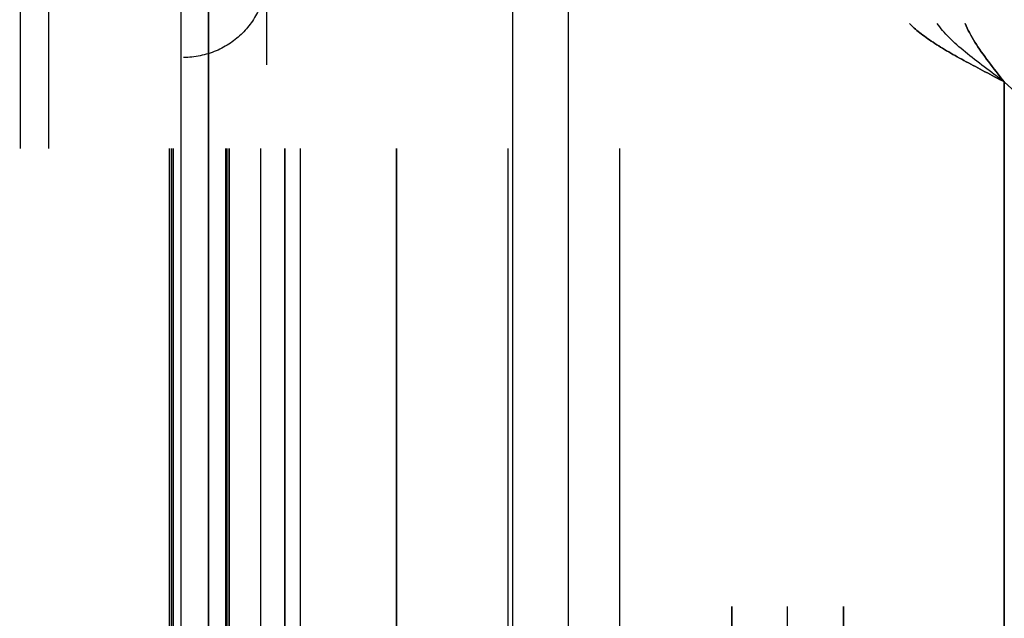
# Model space of a CAD drawing. Header units: millimetres. Extents: x -630 to 192, y -7 to 1615.
# Tile 168 of 249: x -541 to -518, y 1488 to 1502. Entities that reach past the tile are written whole.
import ezdxf

# ---------------------------------------------------------------- set-up
doc = ezdxf.new("R2010")
doc.units = ezdxf.units.MM
doc.header["$MEASUREMENT"] = 0
doc.layers.add('OVIDIO 160x80x72h', color=7, linetype='Continuous')

msp = doc.modelspace()

# ---------------------------------------------------------------- linework, layer by layer
at = {"layer": 'OVIDIO 160x80x72h', "extrusion": (-0.045678, 0.114881, 0.992329)}
for points in [[(-34.602, -1559.121), (-34.602, -1452.265)], [(-34.602, -1452.265), (-34.602, -1559.121)], [(-35.058, -1559.121), (-35.058, -1452.265)], [(-35.058, -1452.265), (-35.058, -1559.121)], [(-49.54, -1545.373), (-49.54, -1490.183)], [(-49.312, -1545.157), (-49.312, -1490.752)]]:
    msp.add_lwpolyline(points, dxfattribs=at)
at = {"layer": 'OVIDIO 160x80x72h', "extrusion": (0.235702, -0.235702, 0.942809)}
for points in [[(673.436, 1655.46), (673.436, 1550.052)], [(667.893, 1641.834), (667.893, 1537.294)]]:
    msp.add_lwpolyline(points, dxfattribs=at)
at = {"layer": 'OVIDIO 160x80x72h'}
for points in [[(-541.168, 1499.098), (-541.168, 1520.336)], [(-540.497, 1520.336), (-540.497, 1499.098)], [(-537.322, 1513.598), (-537.322, 1450.349)], [(-536.651, 1450.349), (-536.651, 1513.598)], [(-536.651, 1513.598), (-536.651, 1450.349)], [(-529.352, 1512.67), (-529.352, 803.771)], [(-528.01, 1512.67), (-528.01, 803.771)], [(-517.535, 803.771), (-517.535, 1500.7)], [(-517.535, 1500.7), (-517.535, 803.771)], [(-517.535, 803.771), (-517.535, 1500.7)], [(-517.535, 1500.7), (-516.816, 1500.042), (-516.117, 1499.363)], [(-517.535, 1500.7), (-517.535, 803.771)], [(-516.117, 1499.363), (-516.816, 1500.042), (-517.535, 1500.7)], [(-537.591, 1464.098), (-537.591, 1499.098)], [(-537.546, 1464.098), (-537.546, 1499.098)], [(-537.501, 1499.098), (-537.501, 1464.098)], [(-537.501, 1464.098), (-537.501, 1499.098)], [(-536.249, 1499.098), (-536.249, 1464.098)], [(-536.204, 1464.098), (-536.204, 1499.098)], [(-536.16, 1464.098), (-536.16, 1499.098)], [(-536.16, 1499.098), (-536.16, 1464.098)], [(-535.396, 1464.098), (-535.396, 1499.098)], [(-534.818, 1499.098), (-534.818, 1464.098)], [(-534.818, 1464.098), (-534.818, 1499.098)], [(-534.447, 1464.098), (-534.447, 1499.098)], [(-532.135, 1464.098), (-532.135, 1499.098)], [(-532.135, 1499.098), (-532.135, 1464.098)], [(-529.451, 1484.888), (-529.451, 1499.098)], [(-526.768, 1484.888), (-526.768, 1499.098)], [(-524.085, 1475.098), (-524.085, 1488.098)], [(-524.085, 1488.098), (-524.085, 1475.098)], [(-522.743, 1475.098), (-522.743, 1488.098)], [(-521.401, 1488.098), (-521.401, 1475.098)], [(-521.401, 1475.098), (-521.401, 1488.098)]]:
    msp.add_lwpolyline(points, dxfattribs=at)
at = {"layer": 'OVIDIO 160x80x72h', "extrusion": (1, 0, 0)}
for points in [[(1520.336, 683.578), (1499.098, 683.578)], [(1513.598, 682.102), (1450.349, 682.102)], [(1450.349, 682.102), (1513.598, 682.102)], [(1502.104, 718.457), (803.771, 718.457)], [(803.771, 718.457), (1502.104, 718.457)], [(803.771, 717.786), (1502.104, 717.786)], [(1502.104, 717.786), (803.771, 717.786)], [(1500.7, 719.866), (1500.7, 718.366)], [(1500.7, 718.366), (1500.7, 719.866)], [(1494.318, 666.826), (1493.004, 669.455)]]:
    msp.add_lwpolyline(points, dxfattribs=at)
at = {"layer": 'OVIDIO 160x80x72h', "extrusion": (1, -2.56846e-05, -8.30777e-08)}
for points in [[(1501.082, 682.518), (1519.078, 682.576)], [(1501.087, 680.931), (1519.078, 680.989)], [(1519.078, 682.576), (1501.082, 682.518)], [(1519.078, 680.989), (1501.087, 680.931)], [(1466.088, 680.576), (1497.088, 680.676)], [(1497.088, 680.676), (1466.088, 680.576)], [(1466.091, 679.867), (1497.091, 679.967)], [(1466.093, 679.158), (1497.093, 679.258)], [(1497.093, 679.258), (1466.093, 679.158)]]:
    msp.add_lwpolyline(points, dxfattribs=at)
at = {"layer": 'OVIDIO 160x80x72h', "extrusion": (0, -1.53093e-05, 1)}
msp.add_lwpolyline([(-535.263, 1519.102), (-535.263, 1501.109)], dxfattribs=at)
at = {"layer": 'OVIDIO 160x80x72h', "extrusion": (-0.276089, -0.12261, 0.953279)}
for points in [[(-1598.083, 296.88), (-1598.083, 324.427)], [(-1597.988, 296.88), (-1597.988, 323.907)]]:
    msp.add_lwpolyline(points, dxfattribs=at)
at = {"layer": 'OVIDIO 160x80x72h', "extrusion": (0.894427, 0, -0.447214)}
for points in [[(1502.104, 410.138), (1502.697, 409.35), (1503.266, 408.544), (1503.812, 407.72), (1504.333, 406.88), (1504.829, 406.025), (1505.298, 405.156), (1505.741, 404.273), (1506.157, 403.379)], [(1506.157, 403.379), (1505.741, 404.273), (1505.298, 405.156), (1504.829, 406.025), (1504.333, 406.88), (1503.812, 407.72), (1503.266, 408.544), (1502.697, 409.35), (1502.104, 410.138)], [(1502.104, 410.138), (1502.697, 409.35), (1503.266, 408.544), (1503.812, 407.72), (1504.333, 406.88), (1504.829, 406.025), (1505.298, 405.156), (1505.741, 404.273), (1506.157, 403.379)], [(1506.157, 403.379), (1505.741, 404.273), (1505.298, 405.156), (1504.829, 406.025), (1504.333, 406.88), (1503.812, 407.72), (1503.266, 408.544), (1502.697, 409.35), (1502.104, 410.138)], [(1502.104, 410.138), (1502.697, 409.35), (1503.266, 408.544), (1503.812, 407.72), (1504.333, 406.88), (1504.829, 406.025), (1505.298, 405.156), (1505.741, 404.273), (1506.157, 403.379)], [(1488.098, 394.993), (1488.343, 394.99), (1488.589, 394.982), (1488.837, 394.968), (1489.087, 394.948), (1489.338, 394.923), (1489.591, 394.891), (1489.845, 394.853), (1490.1, 394.809), (1490.356, 394.759), (1490.612, 394.702), (1490.869, 394.638), (1491.125, 394.568), (1491.382, 394.492), (1491.638, 394.408), (1491.893, 394.318), (1492.148, 394.221), (1492.401, 394.117), (1492.653, 394.006), (1492.903, 393.888), (1493.151, 393.764), (1493.397, 393.633), (1493.64, 393.495), (1493.88, 393.351), (1494.118, 393.2), (1494.352, 393.043), (1494.582, 392.879), (1494.809, 392.709), (1495.032, 392.533), (1495.25, 392.351), (1495.464, 392.163), (1495.673, 391.97), (1495.877, 391.771), (1496.075, 391.567), (1496.269, 391.358), (1496.456, 391.145), (1496.638, 390.926), (1496.814, 390.704), (1496.984, 390.477), (1497.148, 390.246), (1497.305, 390.012), (1497.456, 389.775), (1497.601, 389.534), (1497.739, 389.291), (1497.87, 389.045), (1497.994, 388.797), (1498.111, 388.547), (1498.222, 388.295), (1498.326, 388.042), (1498.423, 387.788), (1498.514, 387.532), (1498.597, 387.276), (1498.674, 387.02), (1498.744, 386.763), (1498.807, 386.507), (1498.864, 386.25), (1498.915, 385.995), (1498.959, 385.74), (1498.997, 385.486), (1499.028, 385.233), (1499.054, 384.981), (1499.074, 384.731), (1499.088, 384.483), (1499.096, 384.237), (1499.098, 383.993)], [(1499.098, 383.993), (1499.096, 384.237), (1499.088, 384.483), (1499.074, 384.731), (1499.054, 384.981), (1499.028, 385.233), (1498.997, 385.486), (1498.959, 385.74), (1498.915, 385.995), (1498.864, 386.25), (1498.807, 386.507), (1498.744, 386.763), (1498.674, 387.02), (1498.597, 387.276), (1498.514, 387.532), (1498.423, 387.788), (1498.326, 388.042), (1498.222, 388.295), (1498.111, 388.547), (1497.994, 388.797), (1497.87, 389.045), (1497.739, 389.291), (1497.601, 389.534), (1497.456, 389.775), (1497.305, 390.012), (1497.148, 390.246), (1496.984, 390.477), (1496.814, 390.704), (1496.638, 390.926), (1496.456, 391.145), (1496.269, 391.358), (1496.075, 391.567), (1495.877, 391.771), (1495.673, 391.97), (1495.464, 392.163), (1495.25, 392.351), (1495.032, 392.533), (1494.809, 392.709), (1494.582, 392.879), (1494.352, 393.043), (1494.118, 393.2), (1493.88, 393.351), (1493.64, 393.495), (1493.397, 393.633), (1493.151, 393.764), (1492.903, 393.888), (1492.653, 394.006), (1492.401, 394.117), (1492.148, 394.221), (1491.893, 394.318), (1491.638, 394.408), (1491.382, 394.492), (1491.125, 394.568), (1490.869, 394.638), (1490.612, 394.702), (1490.356, 394.759), (1490.1, 394.809), (1489.845, 394.853), (1489.591, 394.891), (1489.338, 394.923), (1489.087, 394.948), (1488.837, 394.968), (1488.589, 394.982), (1488.343, 394.99), (1488.098, 394.993)], [(1499.098, 383.993), (1499.095, 384.257), (1499.086, 384.523), (1499.07, 384.789), (1499.047, 385.056), (1499.018, 385.323), (1498.982, 385.59), (1498.939, 385.857), (1498.89, 386.123), (1498.834, 386.389), (1498.772, 386.654), (1498.703, 386.917), (1498.627, 387.18), (1498.544, 387.44), (1498.456, 387.699), (1498.36, 387.955), (1498.259, 388.209), (1498.151, 388.46), (1498.037, 388.708), (1497.916, 388.954), (1497.79, 389.196), (1497.659, 389.434), (1497.521, 389.669), (1497.378, 389.899), (1497.23, 390.126), (1497.077, 390.348), (1496.919, 390.566), (1496.756, 390.779), (1496.588, 390.988), (1496.416, 391.191), (1496.24, 391.39), (1496.06, 391.583), (1495.877, 391.771), (1495.689, 391.955), (1495.495, 392.135), (1495.297, 392.311), (1495.093, 392.483), (1494.885, 392.65), (1494.672, 392.813), (1494.454, 392.971), (1494.231, 393.125), (1494.005, 393.273), (1493.774, 393.416), (1493.539, 393.553), (1493.301, 393.685), (1493.059, 393.811), (1492.814, 393.931), (1492.566, 394.045), (1492.314, 394.153), (1492.06, 394.255), (1491.804, 394.35), (1491.546, 394.439), (1491.285, 394.521), (1491.023, 394.597), (1490.759, 394.666), (1490.495, 394.729), (1490.229, 394.785), (1489.962, 394.834), (1489.696, 394.876), (1489.428, 394.912), (1489.161, 394.941), (1488.895, 394.964), (1488.628, 394.98), (1488.363, 394.99), (1488.098, 394.993)], [(1499.098, 383.993), (1499.096, 384.237), (1499.088, 384.483), (1499.074, 384.731), (1499.054, 384.981), (1499.028, 385.233), (1498.997, 385.486), (1498.959, 385.74), (1498.915, 385.995), (1498.864, 386.25), (1498.807, 386.507), (1498.744, 386.763), (1498.674, 387.02), (1498.597, 387.276), (1498.514, 387.532), (1498.423, 387.788), (1498.326, 388.042), (1498.222, 388.295), (1498.111, 388.547), (1497.994, 388.797), (1497.87, 389.045), (1497.739, 389.291), (1497.601, 389.534), (1497.456, 389.775), (1497.305, 390.012), (1497.148, 390.246), (1496.984, 390.477), (1496.814, 390.704), (1496.638, 390.926), (1496.456, 391.145), (1496.269, 391.358), (1496.075, 391.567), (1495.877, 391.771), (1495.673, 391.97), (1495.464, 392.163), (1495.25, 392.351), (1495.032, 392.533), (1494.809, 392.709), (1494.582, 392.879), (1494.352, 393.043), (1494.118, 393.2), (1493.88, 393.351), (1493.64, 393.495), (1493.397, 393.633), (1493.151, 393.764), (1492.903, 393.888), (1492.653, 394.006), (1492.401, 394.117), (1492.148, 394.221), (1491.893, 394.318), (1491.638, 394.408), (1491.382, 394.492), (1491.125, 394.568), (1490.869, 394.638), (1490.612, 394.702), (1490.356, 394.759), (1490.1, 394.809), (1489.845, 394.853), (1489.591, 394.891), (1489.338, 394.923), (1489.087, 394.948), (1488.837, 394.968), (1488.589, 394.982), (1488.343, 394.99), (1488.098, 394.993)], [(1488.098, 394.993), (1488.343, 394.99), (1488.589, 394.982), (1488.837, 394.968), (1489.087, 394.948), (1489.338, 394.923), (1489.591, 394.891), (1489.845, 394.853), (1490.1, 394.809), (1490.356, 394.759), (1490.612, 394.702), (1490.869, 394.638), (1491.125, 394.568), (1491.382, 394.492), (1491.638, 394.408), (1491.893, 394.318), (1492.148, 394.221), (1492.401, 394.117), (1492.653, 394.006), (1492.903, 393.888), (1493.151, 393.764), (1493.397, 393.633), (1493.64, 393.495), (1493.88, 393.351), (1494.118, 393.2), (1494.352, 393.043), (1494.582, 392.879), (1494.809, 392.709), (1495.032, 392.533), (1495.25, 392.351), (1495.464, 392.163), (1495.673, 391.97), (1495.877, 391.771), (1496.075, 391.567), (1496.269, 391.358), (1496.456, 391.145), (1496.638, 390.926), (1496.814, 390.704), (1496.984, 390.477), (1497.148, 390.246), (1497.305, 390.012), (1497.456, 389.775), (1497.601, 389.534), (1497.739, 389.291), (1497.87, 389.045), (1497.994, 388.797), (1498.111, 388.547), (1498.222, 388.295), (1498.326, 388.042), (1498.423, 387.788), (1498.514, 387.532), (1498.597, 387.276), (1498.674, 387.02), (1498.744, 386.763), (1498.807, 386.507), (1498.864, 386.25), (1498.915, 385.995), (1498.959, 385.74), (1498.997, 385.486), (1499.028, 385.233), (1499.054, 384.981), (1499.074, 384.731), (1499.088, 384.483), (1499.096, 384.237), (1499.098, 383.993)]]:
    msp.add_lwpolyline(points, dxfattribs=at)
at = {"layer": 'OVIDIO 160x80x72h', "extrusion": (0, 1, 0)}
for points in [[(518.474, 717.786), (519.816, 718.457)], [(519.816, 718.457), (518.474, 717.786)], [(517.535, 719.866), (517.535, 718.366)], [(539.827, 683.578), (541.168, 680.895)], [(537.591, 679.106), (541.168, 680.895)], [(541.168, 680.895), (539.827, 683.578)], [(536.83, 680.403), (540.497, 682.236)], [(539.827, 683.578), (536.249, 681.789)], [(539.335, 679.978), (537.993, 682.661)], [(537.501, 679.061), (537.591, 679.106)], [(537.591, 679.106), (537.501, 679.061)], [(536.16, 681.744), (537.501, 679.061)], [(532.135, 680.85), (532.175, 680.771), (532.218, 680.692), (532.263, 680.614), (532.31, 680.536), (532.359, 680.458), (532.41, 680.381), (532.464, 680.305), (532.52, 680.229), (532.578, 680.154), (532.638, 680.08), (532.7, 680.007), (532.765, 679.935), (532.832, 679.864), (532.9, 679.794), (532.971, 679.726), (533.044, 679.659), (533.119, 679.593), (533.196, 679.529), (533.275, 679.467), (533.356, 679.407), (533.438, 679.348), (533.523, 679.291), (533.609, 679.237), (533.697, 679.184), (533.786, 679.133), (533.877, 679.085), (533.969, 679.039), (534.062, 678.995), (534.157, 678.954), (534.253, 678.915), (534.35, 678.878), (534.447, 678.844), (534.546, 678.813), (534.645, 678.784), (534.745, 678.757), (534.846, 678.734), (534.947, 678.713), (535.048, 678.694), (535.15, 678.679), (535.252, 678.665), (535.354, 678.655), (535.455, 678.647), (535.557, 678.642), (535.658, 678.639), (535.759, 678.639), (535.859, 678.642), (535.959, 678.647), (536.059, 678.654), (536.157, 678.664), (536.255, 678.676), (536.352, 678.69), (536.448, 678.707), (536.543, 678.726), (536.636, 678.747), (536.729, 678.77), (536.82, 678.795), (536.91, 678.823), (536.999, 678.852), (537.086, 678.882), (537.172, 678.915), (537.257, 678.949), (537.34, 678.985), (537.421, 679.022), (537.501, 679.061)], [(537.501, 679.061), (536.16, 681.744)], [(537.501, 679.061), (537.421, 679.022), (537.34, 678.985), (537.257, 678.949), (537.172, 678.915), (537.086, 678.882), (536.999, 678.852), (536.91, 678.823), (536.82, 678.795), (536.729, 678.77), (536.636, 678.747), (536.543, 678.726), (536.448, 678.707), (536.352, 678.69), (536.255, 678.676), (536.157, 678.664), (536.059, 678.654), (535.959, 678.647), (535.859, 678.642), (535.759, 678.639), (535.658, 678.639), (535.557, 678.642), (535.455, 678.647), (535.354, 678.655), (535.252, 678.665), (535.15, 678.679), (535.048, 678.694), (534.947, 678.713), (534.846, 678.734), (534.745, 678.757), (534.645, 678.784), (534.546, 678.813), (534.447, 678.844), (534.35, 678.878), (534.253, 678.915), (534.157, 678.954), (534.062, 678.995), (533.969, 679.039), (533.877, 679.085), (533.786, 679.133), (533.697, 679.184), (533.609, 679.237), (533.523, 679.291), (533.438, 679.348), (533.356, 679.407), (533.275, 679.467), (533.196, 679.529), (533.119, 679.593), (533.044, 679.659), (532.971, 679.726), (532.9, 679.794), (532.832, 679.864), (532.765, 679.935), (532.7, 680.007), (532.638, 680.08), (532.578, 680.154), (532.52, 680.229), (532.464, 680.305), (532.41, 680.381), (532.359, 680.458), (532.31, 680.536), (532.263, 680.614), (532.218, 680.692), (532.175, 680.771), (532.135, 680.85)], [(533.508, 679.301), (536.607, 680.85)], [(536.249, 681.789), (536.16, 681.744)], [(536.16, 681.744), (536.249, 681.789)], [(536.16, 681.744), (536.14, 681.735), (536.119, 681.725), (536.098, 681.716), (536.077, 681.708), (536.056, 681.7), (536.034, 681.692), (536.012, 681.685), (535.989, 681.678), (535.966, 681.672), (535.943, 681.666), (535.92, 681.661), (535.896, 681.656), (535.872, 681.652), (535.848, 681.648), (535.824, 681.645), (535.799, 681.643), (535.774, 681.641), (535.749, 681.64), (535.724, 681.639), (535.699, 681.639), (535.673, 681.64), (535.648, 681.641), (535.623, 681.643), (535.597, 681.646), (535.572, 681.649), (535.546, 681.653), (535.521, 681.657), (535.496, 681.663), (535.471, 681.669), (535.446, 681.675), (535.421, 681.682), (535.396, 681.69), (535.372, 681.699), (535.347, 681.708), (535.323, 681.718), (535.3, 681.728), (535.276, 681.739), (535.253, 681.75), (535.231, 681.762), (535.208, 681.775), (535.186, 681.788), (535.165, 681.802), (535.144, 681.816), (535.123, 681.831), (535.103, 681.846), (535.083, 681.861), (535.064, 681.877), (535.045, 681.894), (535.027, 681.911), (535.009, 681.928), (534.992, 681.945), (534.975, 681.963), (534.959, 681.981), (534.944, 681.999), (534.929, 682.018), (534.914, 682.036), (534.9, 682.055), (534.887, 682.074), (534.874, 682.094), (534.862, 682.113), (534.85, 682.133), (534.839, 682.152), (534.828, 682.172), (534.818, 682.192)], [(534.818, 682.192), (534.828, 682.172), (534.839, 682.152), (534.85, 682.133), (534.862, 682.113), (534.874, 682.094), (534.887, 682.074), (534.9, 682.055), (534.914, 682.036), (534.929, 682.018), (534.944, 681.999), (534.959, 681.981), (534.975, 681.963), (534.992, 681.945), (535.009, 681.928), (535.027, 681.911), (535.045, 681.894), (535.064, 681.877), (535.083, 681.861), (535.103, 681.846), (535.123, 681.831), (535.144, 681.816), (535.165, 681.802), (535.186, 681.788), (535.208, 681.775), (535.231, 681.762), (535.253, 681.75), (535.276, 681.739), (535.3, 681.728), (535.323, 681.718), (535.347, 681.708), (535.372, 681.699), (535.396, 681.69), (535.421, 681.682), (535.446, 681.675), (535.471, 681.669), (535.496, 681.663), (535.521, 681.657), (535.546, 681.653), (535.572, 681.649), (535.597, 681.646), (535.623, 681.643), (535.648, 681.641), (535.673, 681.64), (535.699, 681.639), (535.724, 681.639), (535.749, 681.64), (535.774, 681.641), (535.799, 681.643), (535.824, 681.645), (535.848, 681.648), (535.872, 681.652), (535.896, 681.656), (535.92, 681.661), (535.943, 681.666), (535.966, 681.672), (535.989, 681.678), (536.012, 681.685), (536.034, 681.692), (536.056, 681.7), (536.077, 681.708), (536.098, 681.716), (536.119, 681.725), (536.14, 681.735), (536.16, 681.744)], [(533.923, 681.744), (535.473, 678.646)], [(529.004, 693.819), (534.818, 682.192)], [(532.135, 680.85), (534.818, 682.192)], [(534.818, 682.192), (529.004, 693.819)], [(534.818, 682.192), (532.135, 680.85)], [(527.662, 693.148), (533.476, 681.521)], [(532.135, 680.85), (526.321, 692.478)], [(526.321, 692.478), (532.135, 680.85)], [(529.228, 686.664), (531.911, 688.005)], [(529.004, 693.819), (526.321, 692.478)], [(526.321, 692.478), (529.004, 693.819)], [(522.842, 699.435), (525.526, 700.776)], [(528.598, 669.455), (529.912, 666.826)], [(524.085, 703.658), (521.401, 702.316)], [(521.401, 702.316), (524.085, 703.658)]]:
    msp.add_lwpolyline(points, dxfattribs=at)
at = {"layer": 'OVIDIO 160x80x72h', "extrusion": (-0.326394, -0.003049, 0.945229)}
for points in [[(-1504.057, -272.544), (-1504.057, -272.497), (-1504.058, -272.45), (-1504.06, -272.402), (-1504.063, -272.354), (-1504.067, -272.306), (-1504.072, -272.257), (-1504.079, -272.208), (-1504.086, -272.159), (-1504.095, -272.11), (-1504.105, -272.06), (-1504.116, -272.011), (-1504.128, -271.961), (-1504.142, -271.912), (-1504.156, -271.862), (-1504.172, -271.813), (-1504.189, -271.764), (-1504.208, -271.715), (-1504.227, -271.666), (-1504.248, -271.618), (-1504.271, -271.57), (-1504.294, -271.523), (-1504.318, -271.476), (-1504.344, -271.429), (-1504.371, -271.383), (-1504.399, -271.338), (-1504.429, -271.293), (-1504.459, -271.249), (-1504.491, -271.206), (-1504.523, -271.164), (-1504.557, -271.122), (-1504.592, -271.082), (-1504.628, -271.042), (-1504.664, -271.004), (-1504.702, -270.966), (-1504.74, -270.93), (-1504.78, -270.894), (-1504.82, -270.86), (-1504.861, -270.827), (-1504.902, -270.795), (-1504.945, -270.764), (-1504.988, -270.735), (-1505.031, -270.707), (-1505.075, -270.68), (-1505.119, -270.654), (-1505.164, -270.63), (-1505.21, -270.607), (-1505.255, -270.585), (-1505.301, -270.564), (-1505.347, -270.545), (-1505.393, -270.527), (-1505.44, -270.511), (-1505.486, -270.496), (-1505.533, -270.482), (-1505.579, -270.469), (-1505.626, -270.458), (-1505.672, -270.448), (-1505.718, -270.439), (-1505.764, -270.431), (-1505.81, -270.424), (-1505.856, -270.419), (-1505.901, -270.415), (-1505.947, -270.412), (-1505.991, -270.41), (-1506.036, -270.409)], [(-1506.036, -270.409), (-1505.991, -270.41), (-1505.947, -270.412), (-1505.901, -270.415), (-1505.856, -270.419), (-1505.81, -270.424), (-1505.764, -270.431), (-1505.718, -270.439), (-1505.672, -270.448), (-1505.626, -270.458), (-1505.579, -270.469), (-1505.533, -270.482), (-1505.486, -270.496), (-1505.44, -270.511), (-1505.393, -270.527), (-1505.347, -270.545), (-1505.301, -270.564), (-1505.255, -270.585), (-1505.21, -270.607), (-1505.164, -270.63), (-1505.119, -270.654), (-1505.075, -270.68), (-1505.031, -270.707), (-1504.988, -270.735), (-1504.945, -270.764), (-1504.902, -270.795), (-1504.861, -270.827), (-1504.82, -270.86), (-1504.78, -270.894), (-1504.74, -270.93), (-1504.702, -270.966), (-1504.664, -271.004), (-1504.628, -271.042), (-1504.592, -271.082), (-1504.557, -271.122), (-1504.523, -271.164), (-1504.491, -271.206), (-1504.459, -271.249), (-1504.429, -271.293), (-1504.399, -271.338), (-1504.371, -271.383), (-1504.344, -271.429), (-1504.318, -271.476), (-1504.294, -271.523), (-1504.271, -271.57), (-1504.248, -271.618), (-1504.227, -271.666), (-1504.208, -271.715), (-1504.189, -271.764), (-1504.172, -271.813), (-1504.156, -271.862), (-1504.142, -271.912), (-1504.128, -271.961), (-1504.116, -272.011), (-1504.105, -272.06), (-1504.095, -272.11), (-1504.086, -272.159), (-1504.079, -272.208), (-1504.072, -272.257), (-1504.067, -272.306), (-1504.063, -272.354), (-1504.06, -272.402), (-1504.058, -272.45), (-1504.057, -272.497), (-1504.057, -272.544)], [(-1504.052, -272.026), (-1504.052, -271.979), (-1504.053, -271.932), (-1504.055, -271.884), (-1504.058, -271.836), (-1504.062, -271.788), (-1504.067, -271.739), (-1504.074, -271.69), (-1504.081, -271.641), (-1504.09, -271.592), (-1504.1, -271.542), (-1504.111, -271.493), (-1504.123, -271.443), (-1504.136, -271.394), (-1504.151, -271.344), (-1504.167, -271.295), (-1504.184, -271.246), (-1504.203, -271.197), (-1504.222, -271.149), (-1504.243, -271.1), (-1504.265, -271.052), (-1504.289, -271.005), (-1504.313, -270.958), (-1504.339, -270.911), (-1504.366, -270.865), (-1504.394, -270.82), (-1504.424, -270.775), (-1504.454, -270.731), (-1504.486, -270.688), (-1504.518, -270.646), (-1504.552, -270.605), (-1504.587, -270.564), (-1504.623, -270.524), (-1504.659, -270.486), (-1504.697, -270.448), (-1504.735, -270.412), (-1504.775, -270.376), (-1504.815, -270.342), (-1504.856, -270.309), (-1504.897, -270.277), (-1504.94, -270.246), (-1504.982, -270.217), (-1505.026, -270.189), (-1505.07, -270.162), (-1505.114, -270.136), (-1505.159, -270.112), (-1505.204, -270.089), (-1505.25, -270.067), (-1505.296, -270.047), (-1505.342, -270.027), (-1505.388, -270.01), (-1505.435, -269.993), (-1505.481, -269.978), (-1505.528, -269.964), (-1505.574, -269.951), (-1505.621, -269.94), (-1505.667, -269.93), (-1505.713, -269.921), (-1505.759, -269.913), (-1505.805, -269.906), (-1505.851, -269.901), (-1505.896, -269.897), (-1505.941, -269.894), (-1505.986, -269.892), (-1506.031, -269.891)], [(-1506.031, -269.891), (-1505.986, -269.892), (-1505.941, -269.894), (-1505.896, -269.897), (-1505.851, -269.901), (-1505.805, -269.906), (-1505.759, -269.913), (-1505.713, -269.921), (-1505.667, -269.93), (-1505.621, -269.94), (-1505.574, -269.951), (-1505.528, -269.964), (-1505.481, -269.978), (-1505.435, -269.993), (-1505.388, -270.01), (-1505.342, -270.027), (-1505.296, -270.047), (-1505.25, -270.067), (-1505.204, -270.089), (-1505.159, -270.112), (-1505.114, -270.136), (-1505.07, -270.162), (-1505.026, -270.189), (-1504.982, -270.217), (-1504.94, -270.246), (-1504.897, -270.277), (-1504.856, -270.309), (-1504.815, -270.342), (-1504.775, -270.376), (-1504.735, -270.412), (-1504.697, -270.448), (-1504.659, -270.486), (-1504.623, -270.524), (-1504.587, -270.564), (-1504.552, -270.605), (-1504.518, -270.646), (-1504.486, -270.688), (-1504.454, -270.731), (-1504.424, -270.775), (-1504.394, -270.82), (-1504.366, -270.865), (-1504.339, -270.911), (-1504.313, -270.958), (-1504.289, -271.005), (-1504.265, -271.052), (-1504.243, -271.1), (-1504.222, -271.149), (-1504.203, -271.197), (-1504.184, -271.246), (-1504.167, -271.295), (-1504.151, -271.344), (-1504.136, -271.394), (-1504.123, -271.443), (-1504.111, -271.493), (-1504.1, -271.542), (-1504.09, -271.592), (-1504.081, -271.641), (-1504.074, -271.69), (-1504.067, -271.739), (-1504.062, -271.788), (-1504.058, -271.836), (-1504.055, -271.884), (-1504.053, -271.932), (-1504.052, -271.979), (-1504.052, -272.026)], [(-1502.086, -275.534), (-1502.131, -275.533), (-1502.175, -275.531), (-1502.22, -275.528), (-1502.266, -275.524), (-1502.312, -275.519), (-1502.357, -275.513), (-1502.404, -275.506), (-1502.45, -275.497), (-1502.496, -275.488), (-1502.543, -275.477), (-1502.589, -275.465), (-1502.636, -275.452), (-1502.682, -275.437), (-1502.729, -275.422), (-1502.775, -275.405), (-1502.821, -275.387), (-1502.867, -275.367), (-1502.912, -275.347), (-1502.958, -275.325), (-1503.003, -275.302), (-1503.047, -275.277), (-1503.091, -275.252), (-1503.135, -275.225), (-1503.177, -275.197), (-1503.22, -275.168), (-1503.261, -275.138), (-1503.302, -275.107), (-1503.342, -275.074), (-1503.382, -275.041), (-1503.42, -275.006), (-1503.458, -274.971), (-1503.495, -274.934), (-1503.53, -274.897), (-1503.565, -274.859), (-1503.599, -274.819), (-1503.632, -274.779), (-1503.663, -274.739), (-1503.694, -274.697), (-1503.723, -274.655), (-1503.751, -274.612), (-1503.778, -274.569), (-1503.804, -274.525), (-1503.829, -274.48), (-1503.852, -274.435), (-1503.874, -274.39), (-1503.895, -274.344), (-1503.915, -274.298), (-1503.933, -274.252), (-1503.95, -274.206), (-1503.966, -274.159), (-1503.981, -274.112), (-1503.995, -274.066), (-1504.007, -274.019), (-1504.018, -273.972), (-1504.028, -273.925), (-1504.037, -273.879), (-1504.044, -273.832), (-1504.051, -273.786), (-1504.056, -273.74), (-1504.06, -273.694), (-1504.063, -273.649), (-1504.065, -273.604), (-1504.066, -273.559), (-1504.066, -273.515)], [(-1504.066, -273.515), (-1504.066, -273.559), (-1504.065, -273.604), (-1504.063, -273.649), (-1504.06, -273.694), (-1504.056, -273.74), (-1504.051, -273.786), (-1504.044, -273.832), (-1504.037, -273.879), (-1504.028, -273.925), (-1504.018, -273.972), (-1504.007, -274.019), (-1503.995, -274.066), (-1503.981, -274.112), (-1503.966, -274.159), (-1503.95, -274.206), (-1503.933, -274.252), (-1503.915, -274.298), (-1503.895, -274.344), (-1503.874, -274.39), (-1503.852, -274.435), (-1503.829, -274.48), (-1503.804, -274.525), (-1503.778, -274.569), (-1503.751, -274.612), (-1503.723, -274.655), (-1503.694, -274.697), (-1503.663, -274.739), (-1503.632, -274.779), (-1503.599, -274.819), (-1503.565, -274.859), (-1503.53, -274.897), (-1503.495, -274.934), (-1503.458, -274.971), (-1503.42, -275.006), (-1503.382, -275.041), (-1503.342, -275.074), (-1503.302, -275.107), (-1503.261, -275.138), (-1503.22, -275.168), (-1503.177, -275.197), (-1503.135, -275.225), (-1503.091, -275.252), (-1503.047, -275.277), (-1503.003, -275.302), (-1502.958, -275.325), (-1502.912, -275.347), (-1502.867, -275.367), (-1502.821, -275.387), (-1502.775, -275.405), (-1502.729, -275.422), (-1502.682, -275.437), (-1502.636, -275.452), (-1502.589, -275.465), (-1502.543, -275.477), (-1502.496, -275.488), (-1502.45, -275.497), (-1502.404, -275.506), (-1502.357, -275.513), (-1502.312, -275.519), (-1502.266, -275.524), (-1502.22, -275.528), (-1502.175, -275.531), (-1502.131, -275.533), (-1502.086, -275.534)], [(-1504.066, -273.515), (-1504.066, -273.565), (-1504.065, -273.615), (-1504.062, -273.665), (-1504.058, -273.715), (-1504.053, -273.765), (-1504.047, -273.815), (-1504.039, -273.865), (-1504.03, -273.915), (-1504.02, -273.964), (-1504.008, -274.013), (-1503.996, -274.062), (-1503.982, -274.11), (-1503.967, -274.158), (-1503.951, -274.205), (-1503.933, -274.252), (-1503.915, -274.298), (-1503.895, -274.344), (-1503.875, -274.389), (-1503.853, -274.433), (-1503.831, -274.477), (-1503.807, -274.519), (-1503.783, -274.562), (-1503.757, -274.603), (-1503.731, -274.643), (-1503.704, -274.683), (-1503.676, -274.722), (-1503.647, -274.759), (-1503.618, -274.796), (-1503.588, -274.832), (-1503.558, -274.867), (-1503.526, -274.901), (-1503.495, -274.934), (-1503.462, -274.967), (-1503.429, -274.999), (-1503.394, -275.03), (-1503.359, -275.061), (-1503.323, -275.091), (-1503.285, -275.12), (-1503.247, -275.149), (-1503.208, -275.176), (-1503.168, -275.204), (-1503.127, -275.23), (-1503.086, -275.255), (-1503.044, -275.279), (-1503, -275.303), (-1502.957, -275.325), (-1502.912, -275.347), (-1502.867, -275.367), (-1502.821, -275.387), (-1502.774, -275.405), (-1502.727, -275.422), (-1502.68, -275.438), (-1502.632, -275.453), (-1502.584, -275.466), (-1502.535, -275.479), (-1502.486, -275.49), (-1502.436, -275.5), (-1502.387, -275.509), (-1502.337, -275.516), (-1502.287, -275.522), (-1502.237, -275.527), (-1502.187, -275.531), (-1502.136, -275.533), (-1502.086, -275.534)], [(-1502.086, -275.534), (-1502.131, -275.533), (-1502.175, -275.531), (-1502.22, -275.528), (-1502.266, -275.524), (-1502.312, -275.519), (-1502.357, -275.513), (-1502.404, -275.506), (-1502.45, -275.497), (-1502.496, -275.488), (-1502.543, -275.477), (-1502.589, -275.465), (-1502.636, -275.452), (-1502.682, -275.437), (-1502.729, -275.422), (-1502.775, -275.405), (-1502.821, -275.387), (-1502.867, -275.367), (-1502.912, -275.347), (-1502.958, -275.325), (-1503.003, -275.302), (-1503.047, -275.277), (-1503.091, -275.252), (-1503.135, -275.225), (-1503.177, -275.197), (-1503.22, -275.168), (-1503.261, -275.138), (-1503.302, -275.107), (-1503.342, -275.074), (-1503.382, -275.041), (-1503.42, -275.006), (-1503.458, -274.971), (-1503.495, -274.934), (-1503.53, -274.897), (-1503.565, -274.859), (-1503.599, -274.819), (-1503.632, -274.779), (-1503.663, -274.739), (-1503.694, -274.697), (-1503.723, -274.655), (-1503.751, -274.612), (-1503.778, -274.569), (-1503.804, -274.525), (-1503.829, -274.48), (-1503.852, -274.435), (-1503.874, -274.39), (-1503.895, -274.344), (-1503.915, -274.298), (-1503.933, -274.252), (-1503.95, -274.206), (-1503.966, -274.159), (-1503.981, -274.112), (-1503.995, -274.066), (-1504.007, -274.019), (-1504.018, -273.972), (-1504.028, -273.925), (-1504.037, -273.879), (-1504.044, -273.832), (-1504.051, -273.786), (-1504.056, -273.74), (-1504.06, -273.694), (-1504.063, -273.649), (-1504.065, -273.604), (-1504.066, -273.559), (-1504.066, -273.515)], [(-1504.066, -273.515), (-1504.066, -273.559), (-1504.065, -273.604), (-1504.063, -273.649), (-1504.06, -273.694), (-1504.056, -273.74), (-1504.051, -273.786), (-1504.044, -273.832), (-1504.037, -273.879), (-1504.028, -273.925), (-1504.018, -273.972), (-1504.007, -274.019), (-1503.995, -274.066), (-1503.981, -274.112), (-1503.966, -274.159), (-1503.95, -274.206), (-1503.933, -274.252), (-1503.915, -274.298), (-1503.895, -274.344), (-1503.874, -274.39), (-1503.852, -274.435), (-1503.829, -274.48), (-1503.804, -274.525), (-1503.778, -274.569), (-1503.751, -274.612), (-1503.723, -274.655), (-1503.694, -274.697), (-1503.663, -274.739), (-1503.632, -274.779), (-1503.599, -274.819), (-1503.565, -274.859), (-1503.53, -274.897), (-1503.495, -274.934), (-1503.458, -274.971), (-1503.42, -275.006), (-1503.382, -275.041), (-1503.342, -275.074), (-1503.302, -275.107), (-1503.261, -275.138), (-1503.22, -275.168), (-1503.177, -275.197), (-1503.135, -275.225), (-1503.091, -275.252), (-1503.047, -275.277), (-1503.003, -275.302), (-1502.958, -275.325), (-1502.912, -275.347), (-1502.867, -275.367), (-1502.821, -275.387), (-1502.775, -275.405), (-1502.729, -275.422), (-1502.682, -275.437), (-1502.636, -275.452), (-1502.589, -275.465), (-1502.543, -275.477), (-1502.496, -275.488), (-1502.45, -275.497), (-1502.404, -275.506), (-1502.357, -275.513), (-1502.312, -275.519), (-1502.266, -275.524), (-1502.22, -275.528), (-1502.175, -275.531), (-1502.131, -275.533), (-1502.086, -275.534)]]:
    msp.add_lwpolyline(points, dxfattribs=at)
at = {"layer": 'OVIDIO 160x80x72h', "extrusion": (-1.55701e-05, -0.003235, 0.999995)}
msp.add_lwpolyline([(-535.252, 1503.296), (-535.253, 1503.246), (-535.255, 1503.196), (-535.258, 1503.145), (-535.262, 1503.095), (-535.268, 1503.045), (-535.275, 1502.995), (-535.283, 1502.946), (-535.293, 1502.896), (-535.303, 1502.847), (-535.315, 1502.798), (-535.329, 1502.749), (-535.343, 1502.701), (-535.358, 1502.654), (-535.375, 1502.606), (-535.393, 1502.56), (-535.412, 1502.514), (-535.432, 1502.468), (-535.453, 1502.424), (-535.475, 1502.38), (-535.498, 1502.336), (-535.522, 1502.294), (-535.547, 1502.252), (-535.572, 1502.211), (-535.599, 1502.171), (-535.627, 1502.131), (-535.655, 1502.093), (-535.684, 1502.055), (-535.713, 1502.019), (-535.744, 1501.983), (-535.775, 1501.948), (-535.806, 1501.915), (-535.838, 1501.882), (-535.871, 1501.85), (-535.905, 1501.818), (-535.94, 1501.787), (-535.975, 1501.757), (-536.012, 1501.727), (-536.049, 1501.698), (-536.088, 1501.67), (-536.127, 1501.643), (-536.167, 1501.616), (-536.208, 1501.59), (-536.25, 1501.565), (-536.293, 1501.541), (-536.336, 1501.518), (-536.38, 1501.496), (-536.425, 1501.475), (-536.47, 1501.455), (-536.516, 1501.436), (-536.563, 1501.419), (-536.61, 1501.402), (-536.658, 1501.386), (-536.706, 1501.372), (-536.755, 1501.359), (-536.803, 1501.347), (-536.853, 1501.336), (-536.902, 1501.327), (-536.952, 1501.319), (-537.002, 1501.312), (-537.052, 1501.306), (-537.102, 1501.302), (-537.152, 1501.298), (-537.202, 1501.297), (-537.252, 1501.296)], dxfattribs=at)
at = {"layer": 'OVIDIO 160x80x72h', "extrusion": (1, -5.03618e-08, 1.557e-05)}
for points in [[(1501.101, 680.94), (1501.096, 682.527)], [(1501.096, 682.527), (1501.101, 680.94)], [(1499.688, 680.733), (1499.683, 682.32)]]:
    msp.add_lwpolyline(points, dxfattribs=at)
at = {"layer": 'OVIDIO 160x80x72h', "extrusion": (-0.000995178, 0.999995, 0.002882)}
for points in [[(536.688, 675.593), (537.178, 677.011)], [(537.178, 677.011), (536.688, 675.593)], [(535.985, 675.836), (536.474, 677.253)], [(538.515, 676.549), (538.025, 675.131)], [(539.07, 676.357), (538.581, 674.939)], [(538.581, 674.939), (539.07, 676.357)]]:
    msp.add_lwpolyline(points, dxfattribs=at)
at = {"layer": 'OVIDIO 160x80x72h', "extrusion": (0.001021, 0.999999, 0.000352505)}
for points in [[(540.2, 680.807), (538.793, 681.293)], [(538.793, 681.293), (540.2, 680.807)], [(539.955, 680.098), (538.793, 680.499)], [(539.71, 679.389), (538.793, 679.706)], [(538.793, 679.706), (539.71, 679.389)]]:
    msp.add_lwpolyline(points, dxfattribs=at)
at = {"layer": 'OVIDIO 160x80x72h', "extrusion": (1, -5.03615e-08, 1.55699e-05)}
for points in [[(1499.098, 681.83), (1499.104, 680.243)], [(1499.104, 680.243), (1499.098, 681.83)]]:
    msp.add_lwpolyline(points, dxfattribs=at)
at = {"layer": 'OVIDIO 160x80x72h'}
for points in [[(-517.535, 1500.7, 719.866), (-517.593, 1500.731, 719.865), (-517.652, 1500.762, 719.863), (-517.71, 1500.793, 719.86), (-517.768, 1500.823, 719.855), (-517.826, 1500.854, 719.849), (-517.884, 1500.885, 719.842), (-517.942, 1500.915, 719.833), (-518, 1500.946, 719.823), (-518.057, 1500.976, 719.812), (-518.114, 1501.006, 719.799), (-518.171, 1501.036, 719.785), (-518.228, 1501.067, 719.77), (-518.284, 1501.097, 719.754), (-518.34, 1501.126, 719.736), (-518.395, 1501.156, 719.717), (-518.45, 1501.186, 719.696), (-518.505, 1501.216, 719.675), (-518.559, 1501.245, 719.652), (-518.612, 1501.275, 719.628), (-518.665, 1501.304, 719.602), (-518.717, 1501.334, 719.576), (-518.769, 1501.363, 719.548), (-518.82, 1501.392, 719.519), (-518.87, 1501.421, 719.488), (-518.92, 1501.451, 719.457), (-518.969, 1501.48, 719.425), (-519.017, 1501.509, 719.391), (-519.065, 1501.537, 719.356), (-519.112, 1501.566, 719.32), (-519.158, 1501.595, 719.283), (-519.203, 1501.624, 719.245), (-519.247, 1501.653, 719.206), (-519.29, 1501.681, 719.166), (-519.332, 1501.71, 719.125), (-519.374, 1501.739, 719.083), (-519.414, 1501.767, 719.04), (-519.453, 1501.796, 718.996), (-519.492, 1501.824, 718.951), (-519.529, 1501.852, 718.905), (-519.566, 1501.881, 718.859), (-519.601, 1501.909, 718.811), (-519.635, 1501.937, 718.763), (-519.668, 1501.965, 718.714), (-519.7, 1501.993, 718.664), (-519.731, 1502.021, 718.613), (-519.76, 1502.049, 718.562), (-519.789, 1502.077, 718.509), (-519.816, 1502.104, 718.457)], [(-519.816, 1502.104, 718.457), (-519.789, 1502.077, 718.509), (-519.76, 1502.049, 718.562), (-519.731, 1502.021, 718.613), (-519.7, 1501.993, 718.664), (-519.668, 1501.965, 718.714), (-519.635, 1501.937, 718.763), (-519.601, 1501.909, 718.811), (-519.566, 1501.881, 718.859), (-519.529, 1501.852, 718.905), (-519.492, 1501.824, 718.951), (-519.453, 1501.796, 718.996), (-519.414, 1501.767, 719.04), (-519.374, 1501.739, 719.083), (-519.332, 1501.71, 719.125), (-519.29, 1501.681, 719.166), (-519.247, 1501.653, 719.206), (-519.203, 1501.624, 719.245), (-519.158, 1501.595, 719.283), (-519.112, 1501.566, 719.32), (-519.065, 1501.537, 719.356), (-519.017, 1501.509, 719.391), (-518.969, 1501.48, 719.425), (-518.92, 1501.451, 719.457), (-518.87, 1501.421, 719.488), (-518.82, 1501.392, 719.519), (-518.769, 1501.363, 719.548), (-518.717, 1501.334, 719.576), (-518.665, 1501.304, 719.602), (-518.612, 1501.275, 719.628), (-518.559, 1501.245, 719.652), (-518.505, 1501.216, 719.675), (-518.45, 1501.186, 719.696), (-518.395, 1501.156, 719.717), (-518.34, 1501.126, 719.736), (-518.284, 1501.097, 719.754), (-518.228, 1501.067, 719.77), (-518.171, 1501.036, 719.785), (-518.114, 1501.006, 719.799), (-518.057, 1500.976, 719.812), (-518, 1500.946, 719.823), (-517.942, 1500.915, 719.833), (-517.884, 1500.885, 719.842), (-517.826, 1500.854, 719.849), (-517.768, 1500.823, 719.855), (-517.71, 1500.793, 719.86), (-517.652, 1500.762, 719.863), (-517.593, 1500.731, 719.865), (-517.535, 1500.7, 719.866)], [(-517.535, 1500.7, 719.121), (-517.596, 1500.745, 719.119), (-517.657, 1500.791, 719.116), (-517.717, 1500.836, 719.111), (-517.778, 1500.882, 719.103), (-517.838, 1500.927, 719.093), (-517.898, 1500.972, 719.081), (-517.958, 1501.017, 719.067), (-518.017, 1501.061, 719.051), (-518.076, 1501.106, 719.033), (-518.135, 1501.151, 719.012), (-518.192, 1501.195, 718.99), (-518.25, 1501.24, 718.966), (-518.306, 1501.284, 718.94), (-518.362, 1501.328, 718.913), (-518.416, 1501.372, 718.883), (-518.47, 1501.416, 718.851), (-518.523, 1501.46, 718.818), (-518.575, 1501.504, 718.783), (-518.625, 1501.547, 718.746), (-518.675, 1501.591, 718.708), (-518.723, 1501.634, 718.667), (-518.77, 1501.678, 718.626), (-518.815, 1501.721, 718.582), (-518.859, 1501.764, 718.537), (-518.901, 1501.807, 718.491), (-518.942, 1501.85, 718.442), (-518.981, 1501.892, 718.393), (-519.018, 1501.935, 718.342), (-519.054, 1501.977, 718.289), (-519.088, 1502.02, 718.235), (-519.119, 1502.062, 718.18), (-519.149, 1502.104, 718.123)], [(-518.474, 1502.104, 717.786), (-518.452, 1502.05, 717.828), (-518.427, 1501.995, 717.87), (-518.401, 1501.939, 717.91), (-518.373, 1501.884, 717.949), (-518.343, 1501.827, 717.987), (-518.311, 1501.771, 718.024), (-518.278, 1501.714, 718.058), (-518.243, 1501.657, 718.092), (-518.206, 1501.6, 718.124), (-518.168, 1501.543, 718.154), (-518.129, 1501.485, 718.182), (-518.088, 1501.426, 718.208), (-518.047, 1501.368, 718.233), (-518.004, 1501.309, 718.256), (-517.96, 1501.25, 718.276), (-517.915, 1501.19, 718.295), (-517.869, 1501.13, 718.312), (-517.823, 1501.07, 718.326), (-517.776, 1501.009, 718.338), (-517.728, 1500.948, 718.348), (-517.68, 1500.887, 718.356), (-517.632, 1500.825, 718.362), (-517.584, 1500.762, 718.365), (-517.535, 1500.7, 718.366)], [(-517.535, 1500.7, 718.366), (-517.584, 1500.762, 718.365), (-517.632, 1500.825, 718.362), (-517.68, 1500.887, 718.356), (-517.728, 1500.948, 718.348), (-517.776, 1501.009, 718.338), (-517.823, 1501.07, 718.326), (-517.869, 1501.13, 718.312), (-517.915, 1501.19, 718.295), (-517.96, 1501.25, 718.276), (-518.004, 1501.309, 718.256), (-518.047, 1501.368, 718.233), (-518.088, 1501.426, 718.208), (-518.129, 1501.485, 718.182), (-518.168, 1501.543, 718.154), (-518.206, 1501.6, 718.124), (-518.243, 1501.657, 718.092), (-518.278, 1501.714, 718.058), (-518.311, 1501.771, 718.024), (-518.343, 1501.827, 717.987), (-518.373, 1501.884, 717.949), (-518.401, 1501.939, 717.91), (-518.427, 1501.995, 717.87), (-518.452, 1502.05, 717.828), (-518.474, 1502.104, 717.786)]]:
    msp.add_polyline3d(points, dxfattribs=at)

doc.saveas('drawing.dxf')
